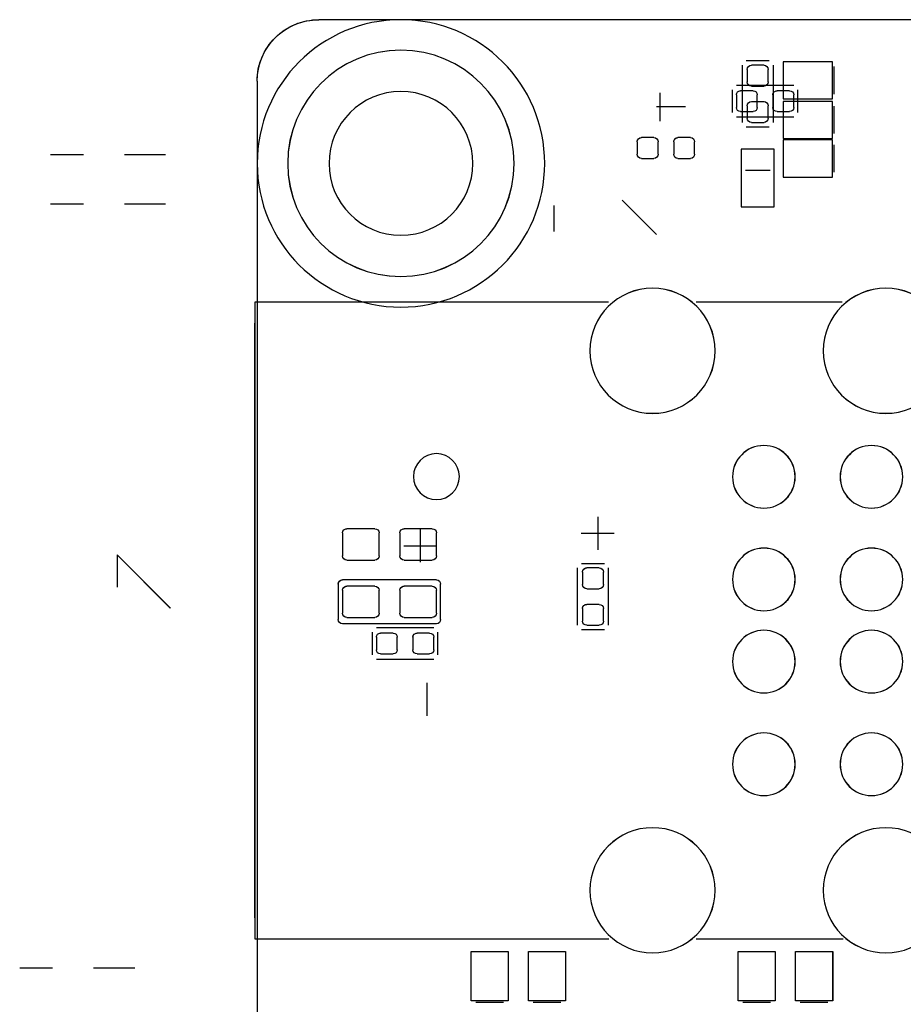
# Model space of a CAD drawing. Header units: inches. Extents: x -2.12 to 5.58, y -1.38 to 1.5.
# Tile 15 of 32: x -2.12 to -1.27, y 0.43 to 1.38. Entities that reach past the tile are written whole.
import ezdxf

# ---------------------------------------------------------------- set-up
doc = ezdxf.new("R2010")
doc.units = ezdxf.units.IN
doc.header["$MEASUREMENT"] = 0
for name, color, linetype in [('INTF_BLUE', 7, 'Continuous'), ('INTF_CYAN', 7, 'Continuous'), ('INTF_GREEN_1', 7, 'Continuous'), ('INTF_GREEN_2', 7, 'Continuous'), ('INTF_GREEN_3', 7, 'Continuous'), ('INTF_MAGENTA', 7, 'Continuous'), ('INTF_MAGENTA_1', 7, 'Continuous'), ('INTF_RED', 7, 'Continuous'), ('INTF_RED_2', 7, 'Continuous'), ('INTF_YELLOW_1', 7, 'Continuous'), ('INTF_YELLOW_2', 7, 'Continuous'), ('INTF_YELLOW_3', 7, 'Continuous'), ('WHITE', 7, 'Continuous')]:
    doc.layers.add(name, color=color, linetype=linetype)

# ---------------------------------------------------------------- blocks, each defined once
blk = doc.blocks.new('DDD71C7C7C9CF9294EF7B95702A5EAB48181DBE0$$$B8A4396250C5687B1D31E70758B30729E1AC4426')
at = {"layer": 'INTF_GREEN_2', "color": 3}
for p, q in [((-261.715, -54.15), (-176.714, -54.15)), ((-261.715, -54.15), (-176.714, -54.15)), ((-175.214, -55.65), (-175.214, -122.65)), ((-175.214, -55.65), (-175.214, -122.65))]:
    blk.add_line(p, q, dxfattribs=at)
blk.add_arc((-176.714, -55.65), 1.5, 360, 90, dxfattribs=at)
blk.add_arc((-176.714, -55.65), 1.5, 360, 90, dxfattribs=at)
at = {"layer": 'INTF_MAGENTA', "color": 6}
for p, q in [((-188.379, -56.413), (-188.379, -55.855)), ((-188.278, -55.753), (-186.881, -55.753)), ((-186.779, -55.855), (-186.779, -56.413)), ((-185.022, -56.623), (-185.022, -55.935)), ((-184.94, -56.262), (-185.642, -56.262)), ((-186.881, -56.515), (-188.278, -56.515)), ((-179.186, -66.564), (-179.186, -67.364)), ((-179.186, -66.564), (-179.186, -67.364)), ((-178.786, -66.964), (-179.586, -66.964)), ((-178.786, -66.964), (-179.586, -66.964)), ((-183.769, -68.898), (-183.769, -67.501)), ((-183.667, -67.399), (-183.109, -67.399)), ((-183.007, -67.501), (-183.007, -68.898)), ((-179.578, -67.793), (-177.292, -67.793)), ((-179.68, -68.758), (-179.68, -67.894)), ((-177.19, -67.894), (-177.19, -68.758)), ((-183.109, -68.999), (-183.667, -68.999)), ((-179.616, -69.621), (-179.616, -69.063)), ((-177.292, -68.859), (-179.578, -68.859)), ((-179.514, -68.961), (-178.118, -68.961)), ((-178.016, -69.063), (-178.016, -69.621)), ((-178.118, -69.723), (-179.514, -69.723)), ((-179.346, -70.304), (-179.346, -71.104))]:
    blk.add_line(p, q, dxfattribs=at)
for radius in [3.5, 1.751]:
    blk.add_circle((-178.714, -57.65), radius, dxfattribs=at)
for centre, start, end in [((-179.578, -67.894), 90, 180), ((-177.292, -67.894), 360, 90), ((-179.578, -68.758), 180, 270), ((-177.292, -68.758), 270, 0)]:
    blk.add_arc(centre, 0.102, start, end, dxfattribs=at)
at = {"layer": 'WHITE', "color": 7}
for p, q in [((-188.278, -56.286), (-188.278, -55.982)), ((-188.176, -55.88), (-187.871, -55.88)), ((-187.769, -55.982), (-187.769, -56.286)), ((-187.388, -56.286), (-187.388, -55.982)), ((-187.287, -55.88), (-186.982, -55.88)), ((-186.881, -55.982), (-186.881, -56.286)), ((-187.871, -56.388), (-188.176, -56.388)), ((-186.982, -56.388), (-187.287, -56.388)), ((-185.763, -57.023), (-185.458, -57.023)), ((-184.874, -57.023), (-184.569, -57.023)), ((-185.864, -57.429), (-185.864, -57.125)), ((-185.357, -57.125), (-185.357, -57.429)), ((-184.976, -57.429), (-184.976, -57.125)), ((-184.468, -57.125), (-184.468, -57.429)), ((-185.458, -57.531), (-185.763, -57.531)), ((-184.569, -57.531), (-184.874, -57.531)), ((-179.578, -67.208), (-179.578, -66.65)), ((-179.476, -66.548), (-178.791, -66.548)), ((-178.689, -66.65), (-178.689, -67.208)), ((-178.181, -67.208), (-178.181, -66.65)), ((-178.079, -66.548), (-177.394, -66.548)), ((-177.292, -66.65), (-177.292, -67.208)), ((-178.791, -67.31), (-179.476, -67.31)), ((-177.394, -67.31), (-178.079, -67.31)), ((-183.642, -67.907), (-183.642, -67.602)), ((-183.54, -67.501), (-183.236, -67.501)), ((-183.134, -67.602), (-183.134, -67.907)), ((-183.236, -68.008), (-183.54, -68.008)), ((-179.578, -68.605), (-179.578, -68.047)), ((-179.476, -67.945), (-178.791, -67.945)), ((-178.689, -68.047), (-178.689, -68.605)), ((-178.181, -68.605), (-178.181, -68.047)), ((-178.079, -67.945), (-177.394, -67.945)), ((-177.292, -68.047), (-177.292, -68.605)), ((-183.642, -68.796), (-183.642, -68.491)), ((-183.54, -68.389), (-183.236, -68.389)), ((-183.134, -68.491), (-183.134, -68.796)), ((-178.791, -68.707), (-179.476, -68.707)), ((-177.394, -68.707), (-178.079, -68.707)), ((-183.236, -68.898), (-183.54, -68.898)), ((-179.514, -69.494), (-179.514, -69.19)), ((-179.413, -69.088), (-179.108, -69.088)), ((-179.006, -69.19), (-179.006, -69.494)), ((-178.625, -69.494), (-178.625, -69.19)), ((-178.524, -69.088), (-178.219, -69.088)), ((-178.118, -69.19), (-178.118, -69.494)), ((-179.108, -69.596), (-179.413, -69.596)), ((-178.219, -69.596), (-178.524, -69.596))]:
    blk.add_line(p, q, dxfattribs=at)
for centre, radius in [((-178.714, -57.65), 2.756), ((-190.52, -62.213), 1.524), ((-184.84, -62.213), 1.524), ((-190.17, -65.283), 0.762), ((-187.55, -65.283), 0.762), ((-179.578, -65.278), 0.559), ((-190.17, -67.783), 0.762), ((-187.55, -67.783), 0.762), ((-190.17, -69.783), 0.762), ((-187.55, -69.783), 0.762), ((-190.17, -72.283), 0.762), ((-187.55, -72.283), 0.762), ((-190.52, -75.353), 1.524), ((-184.84, -75.353), 1.524)]:
    blk.add_circle(centre, radius, dxfattribs=at)
for centre, start, end in [((-188.176, -55.982), 90, 180), ((-187.871, -55.982), 360, 90), ((-187.287, -55.982), 90, 180), ((-186.982, -55.982), 360, 90), ((-188.176, -56.286), 180, 270), ((-187.871, -56.286), 270, 0), ((-187.287, -56.286), 180, 270), ((-186.982, -56.286), 270, 0), ((-185.763, -57.125), 90, 180), ((-185.458, -57.125), 360, 90), ((-184.874, -57.125), 90, 180), ((-184.569, -57.125), 360, 90), ((-185.763, -57.429), 180, 270), ((-185.458, -57.429), 270, 0), ((-184.874, -57.429), 180, 270), ((-184.569, -57.429), 270, 0), ((-179.476, -66.65), 90, 180), ((-178.791, -66.65), 360, 90), ((-178.079, -66.65), 90, 180), ((-177.394, -66.65), 360, 90), ((-179.476, -67.208), 180, 270), ((-178.791, -67.208), 270, 0), ((-178.079, -67.208), 180, 270), ((-177.394, -67.208), 270, 0), ((-183.54, -67.602), 90, 180), ((-183.236, -67.602), 360, 90), ((-183.54, -67.907), 180, 270), ((-183.236, -67.907), 270, 0), ((-179.476, -68.047), 90, 180), ((-178.791, -68.047), 360, 90), ((-178.079, -68.047), 90, 180), ((-177.394, -68.047), 360, 90), ((-183.54, -68.491), 90, 180), ((-183.236, -68.491), 360, 90), ((-183.54, -68.796), 180, 270), ((-183.236, -68.796), 270, 0), ((-179.476, -68.605), 180, 270), ((-178.791, -68.605), 270, 0), ((-178.079, -68.605), 180, 270), ((-177.394, -68.605), 270, 0), ((-179.413, -69.19), 90, 180), ((-179.108, -69.19), 360, 90), ((-178.524, -69.19), 90, 180), ((-178.219, -69.19), 360, 90), ((-179.413, -69.494), 180, 270), ((-179.108, -69.494), 270, 0), ((-178.524, -69.494), 180, 270), ((-178.219, -69.494), 270, 0)]:
    blk.add_arc(centre, 0.102, start, end, dxfattribs=at)
blk = doc.blocks.new('S70CR100-TOP')
at = {"color": 0}
blk.add_blockref('DDD71C7C7C9CF9294EF7B95702A5EAB48181DBE0$$$B8A4396250C5687B1D31E70758B30729E1AC4426', (0, 0), dxfattribs=at)
blk = doc.blocks.new('3873F21D59116B9BB77B534D235B23D2048C078A$$$B8A4396250C5687B1D31E70758B30729E1AC4426')
at = {"layer": 'INTF_BLUE', "color": 5}
for p, q in [((-182.4482, -59.309), (-182.4482, -58.674)), ((-189.4588, -61.0316), (-185.9058, -61.0316)), ((-183.7702, -61.0316), (-175.1598, -61.0316)), ((-175.1598, -61.0316), (-175.1598, -76.5348)), ((-175.1598, -76.0222), (-175.1598, -61.5442)), ((-175.1598, -75.7682), (-175.1598, -61.7982)), ((-173.101, -68.4784), (-171.8056, -67.183)), ((-171.8056, -67.183), (-171.8056, -67.9196)), ((-171.8056, -67.9196), (-171.8056, -67.9704)), ((-185.9132, -76.5348), (-189.477, -76.5348)), ((-175.1598, -76.5348), (-183.7759, -76.5348)), ((-189.2252, -76.843), (-189.2252, -78.0462)), ((-188.3204, -76.843), (-189.2252, -76.843)), ((-188.3204, -78.0462), (-188.3204, -76.843)), ((-187.8282, -76.843), (-187.8282, -78.0462)), ((-186.9234, -76.843), (-187.8282, -76.843)), ((-186.9234, -78.0462), (-186.9234, -76.843)), ((-182.7228, -76.843), (-182.7228, -78.0462)), ((-181.818, -76.843), (-182.7228, -76.843)), ((-181.818, -78.0462), (-181.818, -76.843)), ((-181.3258, -76.843), (-181.3258, -78.0462)), ((-180.421, -76.843), (-181.3258, -76.843)), ((-180.421, -78.0462), (-180.421, -76.843)), ((-189.2252, -78.0462), (-188.3204, -78.0462)), ((-189.1072, -78.0821), (-188.4385, -78.0821)), ((-187.8282, -78.0462), (-186.9234, -78.0462)), ((-187.7102, -78.0821), (-187.0415, -78.0821)), ((-182.7228, -78.0462), (-181.818, -78.0462)), ((-182.6048, -78.0821), (-181.9361, -78.0821)), ((-181.3258, -78.0462), (-180.421, -78.0462)), ((-181.2078, -78.0821), (-180.5391, -78.0821))]:
    blk.add_line(p, q, dxfattribs=at)
at = {"layer": 'INTF_MAGENTA_1', "color": 6}
for centre, radius in [((-178.714, -57.65), 2.7559), ((-190.5198, -62.2132), 1.524), ((-184.8398, -62.2132), 1.524), ((-190.1698, -65.2832), 0.762), ((-187.5498, -65.2832), 0.762), ((-190.1698, -67.7832), 0.762), ((-187.5498, -67.7832), 0.762), ((-190.1698, -69.7832), 0.762), ((-187.5498, -69.7832), 0.762), ((-190.1698, -72.2832), 0.762), ((-187.5498, -72.2832), 0.762), ((-190.5198, -75.3532), 1.524), ((-184.8398, -75.3532), 1.524)]:
    blk.add_circle(centre, radius, dxfattribs=at)
at = {"layer": 'INTF_YELLOW_3', "color": 2}
for p, q in [((-261.715, -54.15), (-176.714, -54.15)), ((-261.715, -54.15), (-176.714, -54.15)), ((-175.214, -55.65), (-175.214, -122.65)), ((-175.214, -55.65), (-175.214, -122.65))]:
    blk.add_line(p, q, dxfattribs=at)
blk.add_arc((-176.714, -55.65), 1.5, 359.99996, 90.00004, dxfattribs=at)
blk.add_arc((-176.714, -55.65), 1.5, 359.99996, 90.00004, dxfattribs=at)
blk = doc.blocks.new('S70CR100-BOT')
at = {"color": 0}
blk.add_blockref('3873F21D59116B9BB77B534D235B23D2048C078A$$$B8A4396250C5687B1D31E70758B30729E1AC4426', (0, 0), dxfattribs=at)
blk = doc.blocks.new('31673240982F5778DC3FB12357F58391CCFCB263$$$B8A4396250C5687B1D31E70758B30729E1AC4426')
at = {"layer": 'INTF_CYAN', "color": 4}
for centre, radius in [((-178.714, -57.65), 2.7559), ((-190.5198, -62.2132), 1.524), ((-184.8398, -62.2132), 1.524), ((-190.1698, -65.2832), 0.762), ((-187.5498, -65.2832), 0.762), ((-190.1698, -67.7832), 0.762), ((-187.5498, -67.7832), 0.762), ((-190.1698, -69.7832), 0.762), ((-187.5498, -69.7832), 0.762), ((-190.1698, -72.2832), 0.762), ((-187.5498, -72.2832), 0.762), ((-190.5198, -75.3532), 1.524), ((-184.8398, -75.3532), 1.524)]:
    blk.add_circle(centre, radius, dxfattribs=at)
at = {"layer": 'INTF_GREEN_1', "color": 3}
for p, q in [((-171.9858, -57.4332), (-172.9858, -57.4332)), ((-170.1858, -57.4332), (-170.9858, -57.4332)), ((-184.9372, -59.385), (-184.0992, -58.547)), ((-182.4482, -59.309), (-182.4482, -58.674)), ((-171.9858, -58.6332), (-172.9858, -58.6332)), ((-170.1858, -58.6332), (-170.9858, -58.6332)), ((-189.4464, -61.0316), (-185.9032, -61.0316)), ((-183.7466, -61.0316), (-175.1598, -61.0316)), ((-175.1598, -61.0316), (-175.1598, -76.5348)), ((-175.1598, -76.0222), (-175.1598, -61.5442)), ((-175.1598, -75.7682), (-175.1598, -61.7982)), ((-173.101, -68.4784), (-171.8056, -67.183)), ((-171.8056, -67.183), (-171.8056, -67.9196)), ((-171.8056, -67.9196), (-171.8056, -67.9704)), ((-185.8985, -76.5348), (-189.4695, -76.5348)), ((-175.1598, -76.5348), (-183.7466, -76.5348)), ((-188.3204, -76.843), (-189.2252, -76.843)), ((-189.2252, -76.843), (-189.2252, -78.0462)), ((-188.3204, -78.0462), (-188.3204, -76.843)), ((-186.9234, -76.843), (-187.8282, -76.843)), ((-187.8282, -76.843), (-187.8282, -78.0462)), ((-186.9234, -78.0462), (-186.9234, -76.843)), ((-181.818, -76.843), (-182.7228, -76.843)), ((-182.7228, -76.843), (-182.7228, -78.0462)), ((-181.818, -78.0462), (-181.818, -76.843)), ((-180.421, -76.843), (-181.3258, -76.843)), ((-181.3258, -76.843), (-181.3258, -78.0462)), ((-180.421, -78.0462), (-180.421, -76.843)), ((-171.2328, -77.2452), (-172.2328, -77.2452)), ((-169.4328, -77.2452), (-170.2328, -77.2452)), ((-189.2252, -78.0462), (-188.3204, -78.0462)), ((-189.1071, -78.0821), (-188.4384, -78.0821)), ((-187.8282, -78.0462), (-186.9234, -78.0462)), ((-187.7101, -78.0821), (-187.0414, -78.0821)), ((-182.7228, -78.0462), (-181.818, -78.0462)), ((-182.6047, -78.0821), (-181.936, -78.0821)), ((-181.3258, -78.0462), (-180.421, -78.0462)), ((-181.2077, -78.0821), (-180.539, -78.0821))]:
    blk.add_line(p, q, dxfattribs=at)
at = {"layer": 'INTF_RED_2', "color": 1}
for p, q in [((-261.715, -54.15), (-176.714, -54.15)), ((-175.214, -55.65), (-175.214, -122.65))]:
    blk.add_line(p, q, dxfattribs=at)
blk.add_arc((-176.714, -55.65), 1.5, 359.99996, 90.00004, dxfattribs=at)
at = {"layer": 'INTF_YELLOW_2', "color": 2}
for p, q in [((-182.4482, -59.309), (-182.4482, -58.674)), ((-189.4588, -61.0316), (-185.9058, -61.0316)), ((-183.7702, -61.0316), (-175.1598, -61.0316)), ((-175.1598, -61.0316), (-175.1598, -76.5348)), ((-175.1598, -76.0222), (-175.1598, -61.5442)), ((-175.1598, -75.7682), (-175.1598, -61.7982)), ((-173.101, -68.4784), (-171.8056, -67.183)), ((-171.8056, -67.183), (-171.8056, -67.9196)), ((-171.8056, -67.9196), (-171.8056, -67.9704)), ((-185.9132, -76.5348), (-189.477, -76.5348)), ((-175.1598, -76.5348), (-183.7759, -76.5348)), ((-189.2252, -76.843), (-189.2252, -78.0462)), ((-188.3204, -76.843), (-189.2252, -76.843)), ((-188.3204, -78.0462), (-188.3204, -76.843)), ((-187.8282, -76.843), (-187.8282, -78.0462)), ((-186.9234, -76.843), (-187.8282, -76.843)), ((-186.9234, -78.0462), (-186.9234, -76.843)), ((-182.7228, -76.843), (-182.7228, -78.0462)), ((-181.818, -76.843), (-182.7228, -76.843)), ((-181.818, -78.0462), (-181.818, -76.843)), ((-181.3258, -76.843), (-181.3258, -78.0462)), ((-180.421, -76.843), (-181.3258, -76.843)), ((-180.421, -78.0462), (-180.421, -76.843)), ((-189.2252, -78.0462), (-188.3204, -78.0462)), ((-189.1072, -78.0821), (-188.4385, -78.0821)), ((-187.8282, -78.0462), (-186.9234, -78.0462)), ((-187.7102, -78.0821), (-187.0415, -78.0821)), ((-182.7228, -78.0462), (-181.818, -78.0462)), ((-182.6048, -78.0821), (-181.9361, -78.0821)), ((-181.3258, -78.0462), (-180.421, -78.0462)), ((-181.2078, -78.0821), (-180.5391, -78.0821))]:
    blk.add_line(p, q, dxfattribs=at)
blk = doc.blocks.new('S70CR110-BOT')
at = {"color": 0}
blk.add_blockref('31673240982F5778DC3FB12357F58391CCFCB263$$$B8A4396250C5687B1D31E70758B30729E1AC4426', (0, 0), dxfattribs=at)
blk = doc.blocks.new('FE1B2A364973CD4E62792E9A41617DEF1B491828$$$B8A4396250C5687B1D31E70758B30729E1AC4426')
at = {"layer": 'INTF_GREEN_3', "color": 3}
for p, q in [((-187.655, -55.664), (-187.655, -55.359)), ((-187.554, -55.258), (-187.249, -55.258)), ((-187.147, -55.359), (-187.147, -55.664)), ((-187.249, -55.766), (-187.554, -55.766)), ((-187.655, -56.553), (-187.655, -56.248)), ((-187.554, -56.147), (-187.249, -56.147)), ((-187.147, -56.248), (-187.147, -56.553)), ((-187.249, -56.655), (-187.554, -56.655)), ((-185.763, -57.023), (-185.458, -57.023)), ((-184.874, -57.023), (-184.569, -57.023)), ((-185.864, -57.429), (-185.864, -57.125)), ((-185.357, -57.125), (-185.357, -57.429)), ((-184.976, -57.429), (-184.976, -57.125)), ((-184.468, -57.125), (-184.468, -57.429)), ((-185.458, -57.531), (-185.763, -57.531)), ((-184.569, -57.531), (-184.874, -57.531)), ((-179.578, -67.208), (-179.578, -66.65)), ((-179.476, -66.548), (-178.791, -66.548)), ((-178.689, -66.65), (-178.689, -67.208)), ((-178.181, -67.208), (-178.181, -66.65)), ((-178.079, -66.548), (-177.394, -66.548)), ((-177.292, -66.65), (-177.292, -67.208)), ((-178.791, -67.31), (-179.476, -67.31)), ((-177.394, -67.31), (-178.079, -67.31)), ((-183.642, -67.907), (-183.642, -67.602)), ((-183.54, -67.501), (-183.236, -67.501)), ((-183.134, -67.602), (-183.134, -67.907)), ((-183.236, -68.008), (-183.54, -68.008)), ((-179.578, -68.605), (-179.578, -68.047)), ((-179.476, -67.945), (-178.791, -67.945)), ((-178.689, -68.047), (-178.689, -68.605)), ((-178.181, -68.605), (-178.181, -68.047)), ((-178.079, -67.945), (-177.394, -67.945)), ((-177.292, -68.047), (-177.292, -68.605)), ((-183.642, -68.796), (-183.642, -68.491)), ((-183.54, -68.389), (-183.236, -68.389)), ((-183.134, -68.491), (-183.134, -68.796)), ((-178.791, -68.707), (-179.476, -68.707)), ((-177.394, -68.707), (-178.079, -68.707)), ((-183.236, -68.898), (-183.54, -68.898)), ((-179.514, -69.494), (-179.514, -69.19)), ((-179.413, -69.088), (-179.108, -69.088)), ((-179.006, -69.19), (-179.006, -69.494)), ((-178.625, -69.494), (-178.625, -69.19)), ((-178.524, -69.088), (-178.219, -69.088)), ((-178.118, -69.19), (-178.118, -69.494)), ((-179.108, -69.596), (-179.413, -69.596)), ((-178.219, -69.596), (-178.524, -69.596))]:
    blk.add_line(p, q, dxfattribs=at)
for centre, radius in [((-178.714, -57.65), 2.756), ((-190.52, -62.213), 1.524), ((-184.84, -62.213), 1.524), ((-190.17, -65.283), 0.762), ((-187.55, -65.283), 0.762), ((-179.578, -65.278), 0.559), ((-190.17, -67.783), 0.762), ((-187.55, -67.783), 0.762), ((-190.17, -69.783), 0.762), ((-187.55, -69.783), 0.762), ((-190.17, -72.283), 0.762), ((-187.55, -72.283), 0.762), ((-190.52, -75.353), 1.524), ((-184.84, -75.353), 1.524)]:
    blk.add_circle(centre, radius, dxfattribs=at)
for centre, start, end in [((-187.554, -55.359), 90, 180), ((-187.249, -55.359), 360, 90), ((-187.554, -55.664), 180, 270), ((-187.249, -55.664), 270, 0), ((-187.554, -56.248), 90, 180), ((-187.249, -56.248), 360, 90), ((-187.554, -56.553), 180, 270), ((-187.249, -56.553), 270, 0), ((-185.763, -57.125), 90, 180), ((-185.458, -57.125), 360, 90), ((-184.874, -57.125), 90, 180), ((-184.569, -57.125), 360, 90), ((-185.763, -57.429), 180, 270), ((-185.458, -57.429), 270, 0), ((-184.874, -57.429), 180, 270), ((-184.569, -57.429), 270, 0), ((-179.476, -66.65), 90, 180), ((-178.791, -66.65), 360, 90), ((-178.079, -66.65), 90, 180), ((-177.394, -66.65), 360, 90), ((-179.476, -67.208), 180, 270), ((-178.791, -67.208), 270, 0), ((-178.079, -67.208), 180, 270), ((-177.394, -67.208), 270, 0), ((-183.54, -67.602), 90, 180), ((-183.236, -67.602), 360, 90), ((-183.54, -67.907), 180, 270), ((-183.236, -67.907), 270, 0), ((-179.476, -68.047), 90, 180), ((-178.791, -68.047), 360, 90), ((-178.079, -68.047), 90, 180), ((-177.394, -68.047), 360, 90), ((-183.54, -68.491), 90, 180), ((-183.236, -68.491), 360, 90), ((-183.54, -68.796), 180, 270), ((-183.236, -68.796), 270, 0), ((-179.476, -68.605), 180, 270), ((-178.791, -68.605), 270, 0), ((-178.079, -68.605), 180, 270), ((-177.394, -68.605), 270, 0), ((-179.413, -69.19), 90, 180), ((-179.108, -69.19), 360, 90), ((-178.524, -69.19), 90, 180), ((-178.219, -69.19), 360, 90), ((-179.413, -69.494), 180, 270), ((-179.108, -69.494), 270, 0), ((-178.524, -69.494), 180, 270), ((-178.219, -69.494), 270, 0)]:
    blk.add_arc(centre, 0.102, start, end, dxfattribs=at)
at = {"layer": 'INTF_RED', "color": 1}
for p, q in [((-261.715, -54.15), (-176.714, -54.15)), ((-175.214, -55.65), (-175.214, -122.65))]:
    blk.add_line(p, q, dxfattribs=at)
blk.add_arc((-176.714, -55.65), 1.5, 360, 90, dxfattribs=at)
at = {"layer": 'INTF_YELLOW_1', "color": 2}
for p, q in [((-189.258, -55.96), (-189.258, -55.292)), ((-189.222, -56.078), (-189.222, -55.174)), ((-189.222, -55.174), (-188.019, -55.174)), ((-188.019, -55.174), (-188.019, -56.078)), ((-187.782, -56.655), (-187.782, -55.258)), ((-187.681, -55.156), (-187.122, -55.156)), ((-187.02, -55.258), (-187.02, -56.655)), ((-188.019, -56.078), (-189.222, -56.078)), ((-185.022, -56.623), (-185.022, -55.935)), ((-189.258, -56.925), (-189.258, -56.257)), ((-189.222, -57.044), (-189.222, -56.139)), ((-189.222, -56.139), (-188.019, -56.139)), ((-188.019, -56.139), (-188.019, -57.044)), ((-184.94, -56.262), (-185.642, -56.262)), ((-187.122, -56.756), (-187.681, -56.756)), ((-188.019, -57.044), (-189.222, -57.044)), ((-189.258, -57.865), (-189.258, -57.197)), ((-189.222, -57.983), (-189.222, -57.079)), ((-189.222, -57.079), (-188.019, -57.079)), ((-188.019, -57.079), (-188.019, -57.983)), ((-187.803, -58.709), (-187.803, -57.306)), ((-187.803, -57.306), (-186.999, -57.306)), ((-186.999, -57.306), (-186.999, -58.709)), ((-188.019, -57.983), (-189.222, -57.983)), ((-187.702, -57.823), (-187.101, -57.823)), ((-186.999, -58.709), (-187.803, -58.709)), ((-183.504, -66.259), (-183.504, -67.059)), ((-183.504, -66.259), (-183.504, -67.059)), ((-183.104, -66.659), (-183.904, -66.659)), ((-183.769, -68.898), (-183.769, -67.501)), ((-183.667, -67.399), (-183.109, -67.399)), ((-183.007, -67.501), (-183.007, -68.898)), ((-179.578, -67.793), (-177.292, -67.793)), ((-179.68, -68.758), (-179.68, -67.894)), ((-177.19, -67.894), (-177.19, -68.758)), ((-183.109, -68.999), (-183.667, -68.999)), ((-179.616, -69.621), (-179.616, -69.063)), ((-177.292, -68.859), (-179.578, -68.859)), ((-179.514, -68.961), (-178.118, -68.961)), ((-178.016, -69.063), (-178.016, -69.621)), ((-178.118, -69.723), (-179.514, -69.723)), ((-179.346, -70.304), (-179.346, -71.104))]:
    blk.add_line(p, q, dxfattribs=at)
for centre, start, end in [((-179.578, -67.894), 90, 180), ((-177.292, -67.894), 360, 90), ((-179.578, -68.758), 180, 270), ((-177.292, -68.758), 270, 0)]:
    blk.add_arc(centre, 0.102, start, end, dxfattribs=at)
blk = doc.blocks.new('S70CR110-TOP')
at = {"color": 0}
blk.add_blockref('FE1B2A364973CD4E62792E9A41617DEF1B491828$$$B8A4396250C5687B1D31E70758B30729E1AC4426', (0, 0), dxfattribs=at)
blk = doc.blocks.new('S70CR100_STACK_ASSY_ASM')
at = {"color": 0, "extrusion": (0, 0, -1), "rotation": 1.14827544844e-05}
blk.add_blockref('S70CR100-TOP', (223.214, 89.15), dxfattribs=at)
at = {"color": 0, "extrusion": (0, 0, -1)}
for name, p in [('S70CR110-BOT', (223.214, 89.15, -1)), ('S70CR100-BOT', (223.215, 89.15, -1)), ('S70CR110-TOP', (223.214, 89.15))]:
    blk.add_blockref(name, p, dxfattribs=at)

msp = doc.modelspace()

# ---------------------------------------------------------------- block references
at = {"xscale": 0.0393700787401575, "yscale": 0.0393700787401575, "zscale": 0.0393700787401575}
msp.add_blockref('S70CR100_STACK_ASSY_ASM', (0, 0), dxfattribs=at)

doc.saveas('drawing.dxf')
